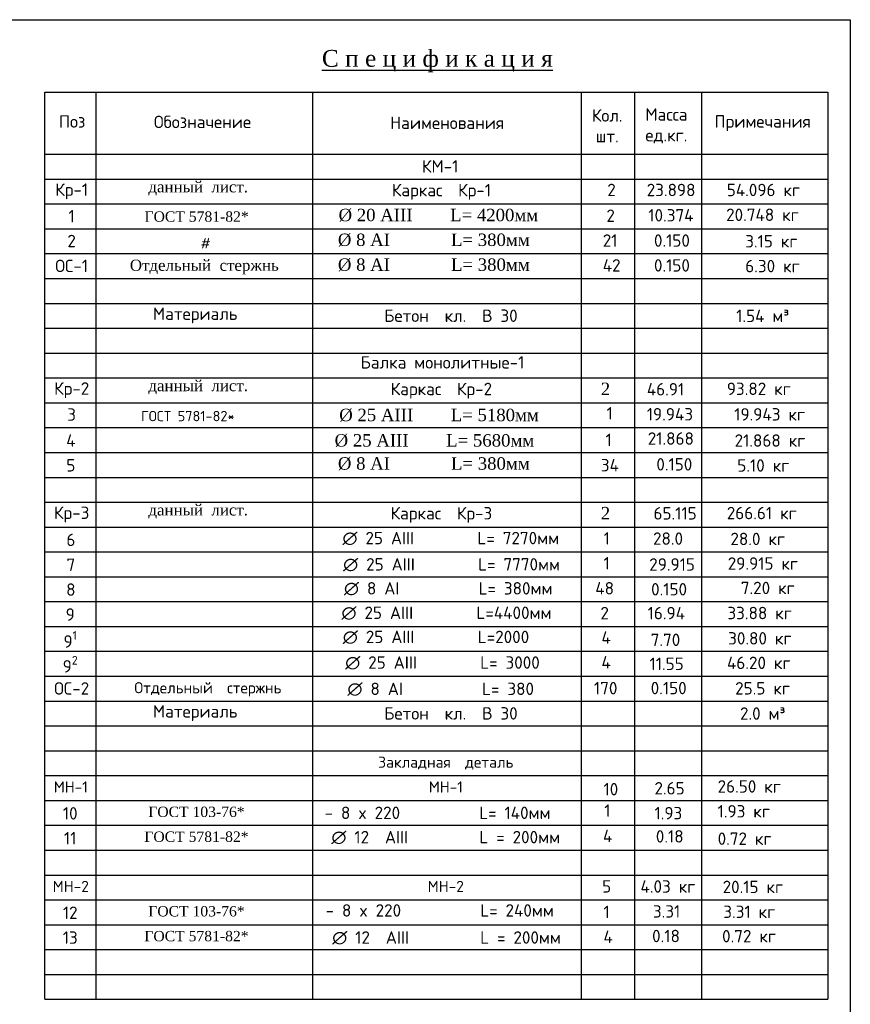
# Model space of a CAD drawing. Header units: millimetres. Extents: x -3143211 to -2549809, y 1060331 to 1341741.
# Tile 93 of 141: x -3077846 to -3057797, y 1220441 to 1244210. Entities that reach past the tile are written whole.
import ezdxf

# ---------------------------------------------------------------- set-up
doc = ezdxf.new("R2010")
doc.units = ezdxf.units.MM
doc.styles.get("Standard").update_dxf_attribs({"font": 'isocpeui.ttf'})

msp = doc.modelspace()

# ---------------------------------------------------------------- linework, layer by layer
at = {"color": 0}
for p, q in [((-3114696.73173, 1244210.4256), (-3057796.73173, 1244210.4256)), ((-3057796.73173, 1244210.4256), (-3057796.73173, 1203299.42962))]:
    msp.add_line(p, q, dxfattribs=at)
at = {"color": 7}
for p, q in [((-3077238.52399, 1220562.20401), (-3077238.52399, 1242462.20401)), ((-3077238.52399, 1242462.20401), (-3058336.25683, 1242462.20401)), ((-3076005.37929, 1242462.20401), (-3076005.37929, 1220562.20401)), ((-3070777.36269, 1242462.20401), (-3070777.36269, 1220562.20401)), ((-3064292.47689, 1242449.86626), (-3064292.47689, 1220562.20401)), ((-3063005.92089, 1242449.86626), (-3063005.92089, 1220562.20401)), ((-3061384.86064, 1242449.86626), (-3061384.86064, 1220562.20401)), ((-3058336.25683, 1242462.20401), (-3058336.25683, 1220562.20401)), ((-3077238.52399, 1240962.20401), (-3058336.25683, 1240962.20401)), ((-3077238.52399, 1240362.20401), (-3058336.25683, 1240362.20401)), ((-3077238.52399, 1239762.20401), (-3058336.25683, 1239762.20401)), ((-3077238.52399, 1239162.20401), (-3058336.25683, 1239162.20401)), ((-3077238.52399, 1238562.20401), (-3058336.25683, 1238562.20401)), ((-3077238.52399, 1237962.20401), (-3058336.25683, 1237962.20401)), ((-3077238.52399, 1237362.20401), (-3058336.25683, 1237362.20401)), ((-3077238.52399, 1236762.20401), (-3058336.25683, 1236762.20401)), ((-3077238.52399, 1236162.20401), (-3058336.25683, 1236162.20401)), ((-3077238.52399, 1235562.20401), (-3058336.25683, 1235562.20401)), ((-3077238.52399, 1234962.20401), (-3058336.25683, 1234962.20401)), ((-3077238.52399, 1234362.20401), (-3058336.25683, 1234362.20401)), ((-3077238.52399, 1233762.20401), (-3058336.25683, 1233762.20401)), ((-3077238.52399, 1233162.20401), (-3058336.25683, 1233162.20401)), ((-3077238.52399, 1232562.20401), (-3058336.25683, 1232562.20401)), ((-3077238.52399, 1231962.20401), (-3058336.25683, 1231962.20401)), ((-3077238.52399, 1231362.20401), (-3058336.25683, 1231362.20401)), ((-3077238.52399, 1230762.20401), (-3058336.25683, 1230762.20401)), ((-3077238.52399, 1230162.20401), (-3058336.25683, 1230162.20401)), ((-3077238.52399, 1229562.20401), (-3058336.25683, 1229562.20401)), ((-3077238.52399, 1228962.20401), (-3058336.25683, 1228962.20401)), ((-3077238.52399, 1228362.20401), (-3058336.25683, 1228362.20401)), ((-3077238.52399, 1227762.20401), (-3058336.25683, 1227762.20401)), ((-3077238.52399, 1227162.20401), (-3058336.25683, 1227162.20401)), ((-3077238.52399, 1226562.20401), (-3058336.25683, 1226562.20401)), ((-3077238.52399, 1225962.20401), (-3058336.25683, 1225962.20401)), ((-3077238.52399, 1225362.20401), (-3058336.25683, 1225362.20401)), ((-3077238.52399, 1224762.20401), (-3058336.25683, 1224762.20401)), ((-3077238.52399, 1224162.20401), (-3058336.25683, 1224162.20401)), ((-3077238.52399, 1223562.20401), (-3058336.25683, 1223562.20401)), ((-3077238.52399, 1222962.20401), (-3058336.25683, 1222962.20401)), ((-3077238.52399, 1222362.20401), (-3058336.25683, 1222362.20401)), ((-3077238.52399, 1221762.20401), (-3058336.25683, 1221762.20401)), ((-3077238.52399, 1221162.20401), (-3058336.25683, 1221162.20401)), ((-3077238.52399, 1220562.20401), (-3058336.25683, 1220562.20401))]:
    msp.add_line(p, q, dxfattribs=at)

# ---------------------------------------------------------------- texts
for s, insert, char_height, attachment_point in [('\\pt2.7702;{\\fTimes New Roman|b0|i0|c204|p18;\\LС п е ц и ф и к а ц и я}', (-3067765.53382, 1243479.66713), 405, 2), ('{\\fISOCPEUR|b0|i0|c204|p34;Кол.\\Pшт.}', (-3063665.26207, 1241648.48565), 300, 5), ('{\\fISOCPEUR|b0|i0|c204|p34;Масса\\Pед.кг.}', (-3062235.95362, 1241648.48565), 300, 5), ('{\\fISOCPEUR|b0|i0|c204|p34;Поз}', (-3076580.26446, 1241753.21368), 300, 5), ('{\\fISOCPEUR|b0|i0|c204|p34;Обозначение}', (-3073433.28461, 1241742.82152), 300, 5), ('{\\fISOCPEUR|b0|i0|c204|p34;Наименования}', (-3067529.53548, 1241720.21727), 300, 5), ('{\\fISOCPEUR|b0|i0|c204|p34;Примечания}', (-3059912.19632, 1241713.03543), 300, 5), ('{\\fISOCPEUR|b0|i0|c204|p34;1}', (-3076593.57012, 1239464.69374), 300, 5), ('{\\fISOCPEUR|b0|i0|c204|p34;2}', (-3076593.57012, 1238867.94179), 300, 5), ('#', (-3073391.9332, 1238812.51605), 250, 5), ('{\\fISOCPEUR|b0|i0|c204|p34;ОС-1}', (-3076591.92667, 1238266.65657), 300, 5), ('{\\fTimes New Roman|b0|i0|c204|p18;Отдельный  стержнь}', (-3073389.86827, 1238239.08203), 270, 5), ('{\\fISOCPEUR|b0|i0|c204|p34;3}', (-3076593.57012, 1234678.24877), 300, 5), ('{\\fISOCPEUR|b0|i0|c204|p34;4}', (-3076611.36298, 1234053.10748), 300, 5), ('{\\fISOCPEUR|b0|i0|c204|p34;5}', (-3076611.36298, 1233453.10748), 300, 5), ('{\\fISOCPEUR|b0|i0|c204|p34;6}', (-3076611.36298, 1231653.10748), 300, 5), ('{\\fISOCPEUR|b0|i0|c204|p34;7}', (-3076611.36298, 1231053.10748), 300, 5), ('{\\fISOCPEUR|b0|i0|c204|p34;8}', (-3076611.36298, 1230453.10748), 300, 5), ('{\\fISOCPEUR|b0|i0|c204|p34;9}', (-3076626.89485, 1229851.15659), 300, 5), ('\\A1;{\\fISOCPEUR|b0|i0|c204|p34;9\\H0.7x;\\S1^ ;}', (-3076626.89485, 1229251.15659), 300, 5), ('\\A1;{\\fISOCPEUR|b0|i0|c204|p34;9\\H0.7x;\\S2^ ;}', (-3076626.89485, 1228651.15659), 300, 5), ('{\\fISOCPEUR|b0|i0|c204|p34;ОС\\fISOCPEUR|b0|i0|c238|p34;-\\fISOCPEUR|b0|i0|c204|p34;2}', (-3076591.92667, 1228066.65657), 300, 5), ('\\pt1.8468;{\\fISOCPEUR|b0|i0|c204|p34;Закладная  деталь}', (-3067560.5724, 1226422.21647), 270, 2), ('\\pt1.8468;{\\fISOCPEUR|b0|i0|c204|p34;МН-1 }', (-3076612.45771, 1225822.21647), 270, 2), ('\\pt1.8468;{\\fISOCPEUR|b0|i0|c204|p34;МН\\fISOCPEUR|b0|i0|c238|p34;-1\\fISOCPEUR|b0|i0|c204|p34; }', (-3067560.5724, 1225822.21647), 270, 2), ('{\\fISOCPEUR|b0|i0|c204|p34;10}', (-3076626.89485, 1225051.15659), 300, 5), ('{\\fISOCPEUR|b0|i0|c204|p34;11}', (-3076626.89485, 1224451.15659), 300, 5), ('\\pt1.8468;{\\fISOCPEUR|b0|i0|c204|p34;МН-2}', (-3076612.45771, 1223422.21647), 270, 2), ('\\pt1.8468;{\\fISOCPEUR|b0|i0|c204|p34;МН\\fISOCPEUR|b0|i0|c238|p34;-\\fISOCPEUR|b0|i0|c204|p34;2 }', (-3067560.5724, 1223422.21647), 270, 2), ('{\\fISOCPEUR|b0|i0|c204|p34;12}', (-3076626.89485, 1222651.15659), 300, 5), ('{\\fISOCPEUR|b0|i0|c204|p34;13}', (-3076626.89485, 1222051.15659), 300, 5)]:
    msp.add_mtext(s, dxfattribs=dict(at, insert=insert, char_height=char_height, attachment_point=attachment_point))
at = {"attachment_point": 5}
for s, insert, char_height in [('{\\fISOCPEUR|b0|i0|c204|p34;КМ-1}', (-3067697.13759, 1240669.68331), 300), ('{\\fTimes New Roman|b0|i0|c204|p18;данный  лист.\\fTimes New Roman|b0|i0|c238|p18;                        }', (-3073537.94372, 1240137.17917), 270), ('{\\fISOCPEUR|b0|i0|c204|p34;Кр\\fISOCPEUR|b0|i0|c238|p34;-\\fISOCPEUR|b0|i0|c204|p34;1}', (-3076591.92667, 1240066.65657), 300), ('{\\fISOCPEUR|b0|i0|c204|p34;Бетон  кл\\fISOCPEUR|b0|i0|c238|p34;.  \\fISOCPEUR|b0|i0|c204|p34;В 30}', (-3067435.94087, 1237063.73141), 300), ('{\\fISOCPEUR|b0|i0|c204|p34;1.54\\fISOCPEUR|b0|i0|c238|p34; \\fISOCPEUR|b0|i0|c204|p34;м\\fISOCPEUR|b0|i0|c238|p34;³}', (-3059910.21372, 1237060.37735), 300), ('{\\fISOCPEUR|b0|i0|c204|p34;Балка монолитные\\fISOCPEUR|b0|i0|c238|p34;-1}', (-3067641.48289, 1235937.66303), 300), ('{\\fISOCPEUR|b0|i0|c204|p34;Кр\\fISOCPEUR|b0|i0|c238|p34;-\\fISOCPEUR|b0|i0|c204|p34;2}', (-3076591.92667, 1235266.65657), 300), ('{\\fTimes New Roman|b0|i0|c204|p18;данный  лист.\\fTimes New Roman|b0|i0|c238|p18;                        }', (-3073537.94372, 1235337.17917), 270), ('{\\fISOCPEUR|b0|i0|c204|p34;Каркас  Кр\\fISOCPEUR|b0|i0|c238|p34;-\\fISOCPEUR|b0|i0|c204|p34;2\\fISOCPEUR|b0|i0|c238|p34;       \\fTimes New Roman|b0|i0|c238|p18;                  }', (-3067667.69281, 1235254.96436), 300), ('{\\fTimes New Roman|b0|i0|c238|p18;2       }', (-3063705.86224, 1235298.42498), 300), ('{\\fTimes New Roman|b0|i0|c204|p18;данный  лист.\\fTimes New Roman|b0|i0|c238|p18;                        }', (-3073537.94372, 1232337.17917), 270), ('{\\fTimes New Roman|b0|i0|c238|p18;2       }', (-3063705.86224, 1232298.42498), 300), ('{\\fISOCPEUR|b0|i0|c204|p34;Кр\\fISOCPEUR|b0|i0|c238|p34;-\\fISOCPEUR|b0|i0|c204|p34;3}', (-3076591.92667, 1232266.65657), 300), ('{\\fISOCPEUR|b0|i0|c204|p34;Каркас  Кр\\fISOCPEUR|b0|i0|c238|p34;-\\fISOCPEUR|b0|i0|c204|p34;3\\fISOCPEUR|b0|i0|c238|p34;       \\fTimes New Roman|b0|i0|c238|p18;                  }', (-3067667.69281, 1232254.96436), 300), ('{\\fISOCPEUR|b0|i0|c204|p34;Бетон  кл\\fISOCPEUR|b0|i0|c238|p34;.  \\fISOCPEUR|b0|i0|c204|p34;В 30}', (-3067435.94087, 1227463.73141), 300), ('{\\fISOCPEUR|b0|i0|c204|p34;2.0\\fISOCPEUR|b0|i0|c238|p34; \\fISOCPEUR|b0|i0|c204|p34;м\\fISOCPEUR|b0|i0|c238|p34;³}', (-3059910.21372, 1227460.37735), 300)]:
    msp.add_mtext(s, dxfattribs=dict(at, insert=insert, char_height=char_height))
for s, insert, char_height, width, attachment_point in [('{\\fISOCPEUR|b0|i0|c204|p34;Каркас  Кр-1\\fISOCPEUR|b0|i0|c238|p34;        \\fTimes New Roman|b0|i0|c238|p18;                }', (-3067667.69281, 1240054.96436), 300, 4122.4453232, 5), ('{\\fISOCPEUR|b0|i0|c204|p34;2       }', (-3063663.08063, 1240250.34922), 300, 183, 1), ('{\\fISOCPEUR|b0|i0|c204|p34;23.898}', (-3062711.89024, 1240249.86241), 300, 934.7386364, 1), ('{\\fISOCPEUR|b0|i0|c204|p34;54.096 кг}', (-3060778.40387, 1240249.86241), 300, 2060.7364505, 1), ('{\\fISOCPEUR|b0|i0|c204|p34;2         }', (-3063684.05032, 1239628.75994), 300, 183, 1), ('{\\fISOCPEUR|b0|i0|c204|p34;10.374 }', (-3062672.07778, 1239638.02047), 300, 1099.1590909, 1), ('{\\fISOCPEUR|b0|i0|c204|p34;20.748 кг}', (-3060794.68789, 1239650.73216), 300, 1900.0227273, 1), ('{\\fISOCPEUR|b0|i0|c204|p34;21 }', (-3063772.18288, 1239029.03852), 300, 420.5, 1), ('{\\fISOCPEUR|b0|i0|c204|p34;0.150  }', (-3062536.72853, 1239028.88806), 300, 813, 1), ('{\\fISOCPEUR|b0|i0|c204|p34;3.15 кг}', (-3060333.24029, 1239012.04904), 300, 1387.0631314, 1), ('{\\fISOCPEUR|b0|i0|c204|p34;42}', (-3063772.18288, 1238429.03852), 300, 420.5, 1), ('{\\fISOCPEUR|b0|i0|c204|p34;0.150  }', (-3062536.72853, 1238428.88806), 300, 813, 1), ('{\\fISOCPEUR|b0|i0|c204|p34;6.30 кг}', (-3060333.24029, 1238412.04904), 300, 1387.0631314, 1), ('{\\fISOCPEUR|b0|i0|c204|p34;Материаль}', (-3074631.59099, 1237261.97673), 300, 2199.0340909, 1), (' {\\fISOCPEUR|b0|i0|c204|p34;46.91}', (-3062898.89184, 1235438.83143), 300, 1221.1022727, 1), ('{\\fISOCPEUR|b0|i0|c204|p34;93.82 кг}', (-3060778.40387, 1235449.86241), 300, 2060.7364505, 1), ('{\\fISOCPEUR|b0|i0|c204|p34;1}', (-3063678.71097, 1234859.59325), 300, 114.3068182, 1), ('{\\fISOCPEUR|b0|i0|c204|p34;19.943  }', (-3062709.79315, 1234835.79007), 300, 870.7840909, 1), ('{\\fISOCPEUR|b0|i0|c204|p34;19.943 кг}', (-3060598.82967, 1234832.63208), 300, 1855.8169265, 1), ('{\\fISOCPEUR|b0|i0|c204|p34;1 }', (-3063703.22591, 1234216.7788), 300, 203, 1), ('{\\fISOCPEUR|b0|i0|c204|p34;21.868 }', (-3062685.83649, 1234249.13401), 300, 955.2613636, 1), ('{\\fISOCPEUR|b0|i0|c204|p34;21.868 кг}', (-3060589.40589, 1234201.23918), 300, 1856.1812512, 1), ('{\\fISOCPEUR|b0|i0|c204|p34;0.150}', (-3062479.01328, 1233626.50157), 300, 715.5, 1), ('{\\fISOCPEUR|b0|i0|c204|p34;34}', (-3063818.71843, 1233606.25215), 300, 457.5454545, 1), ('{\\fISOCPEUR|b0|i0|c204|p34;5.10 кг}', (-3060524.68246, 1233598.81299), 300, 1530.7557131, 1), ('{\\fISOCPEUR|b0|i0|c204|p34;65.115}', (-3062547.5151, 1232443.01187), 300, 1221.1022727, 1), ('{\\fISOCPEUR|b0|i0|c204|p34;266.61 кг}', (-3060778.40387, 1232449.86241), 300, 2060.7364505, 1), ('{\\fISOCPEUR|b0|i0|c204|p34;∅ 25 АIII        L= 7270мм}', (-3070055.9206, 1231846.1255), 300, 5267.5580216, 1), ('{\\fISOCPEUR|b0|i0|c204|p34;1}', (-3063751.07005, 1231839.37674), 300, 783.2045455, 1), ('{\\fISOCPEUR|b0|i0|c204|p34;28.0  } ', (-3062559.23226, 1231833.86457), 300, 783.2045455, 1), ('{\\fISOCPEUR|b0|i0|c204|p34;28.0 кг}', (-3060691.05859, 1231825.34514), 300, 1427.0454545, 1), ('{\\fISOCPEUR|b0|i0|c204|p34;∅ 25 АIII        L= 7770мм}', (-3070039.30852, 1231212.20103), 300, 5208.5997917, 1), ('{\\fISOCPEUR|b0|i0|c204|p34;1}', (-3063751.07005, 1231239.37674), 300, 783.2045455, 1), ('{\\fISOCPEUR|b0|i0|c204|p34;29.915   }', (-3062650.41145, 1231209.53358), 300, 955.5, 1), ('{\\fISOCPEUR|b0|i0|c204|p34;29.915 кг}', (-3060755.08896, 1231231.92144), 300, 2022.454792, 1), ('{\\fISOCPEUR|b0|i0|c204|p34;∅ 8 АI          L= 380мм}', (-3070020.51465, 1230632.8276), 300, 5128.5340909, 1), ('{\\fISOCPEUR|b0|i0|c204|p34;0.150     }', (-3062605.12604, 1230610.86313), 300, 685.3636364, 1), ('{\\fISOCPEUR|b0|i0|c204|p34;7.20 кг}', (-3060440.33372, 1230642.4975), 300, 1498.9180314, 1), ('{\\fISOCPEUR|b0|i0|c204|p34;∅ 25 АIII        L=4400мм}', (-3070079.61364, 1230043.11365), 300, 5119.1318225, 1), ('{\\fISOCPEUR|b0|i0|c204|p34;16.94      }', (-3062688.41431, 1230034.40487), 300, 873, 1), ('{\\fISOCPEUR|b0|i0|c204|p34;33.88 кг}', (-3060764.21332, 1230036.62848), 300, 1639.1931818, 1), ('{\\fISOCPEUR|b0|i0|c204|p34;∅ 25 АIII        L=2000}', (-3070047.66228, 1229460.12422), 300, 4606.875, 1), ('{\\fISOCPEUR|b0|i0|c204|p34;4}', (-3063804.32033, 1229446.29246), 300, 194.4886364, 1), ('{\\fISOCPEUR|b0|i0|c204|p34;7.70 }', (-3062615.46237, 1229389.62232), 300, 703.0227273, 1), ('{\\fISOCPEUR|b0|i0|c204|p34;30.80 кг}', (-3060745.28465, 1229426.18389), 300, 1639.1931818, 1), ('{\\fISOCPEUR|b0|i0|c204|p34;∅ 25 АIII        L= 3000}', (-3069989.953, 1228841.56991), 300, 4802.5568182, 1), ('{\\fISOCPEUR|b0|i0|c204|p34;4}', (-3063804.32033, 1228846.29246), 300, 194.4886364, 1), ('{\\fISOCPEUR|b0|i0|c204|p34;11.55}', (-3062643.30664, 1228810.57185), 300, 1057.0909091, 1), ('{\\fISOCPEUR|b0|i0|c204|p34;46.20 кг}', (-3060773.32455, 1228834.27278), 300, 1654.7045455, 1), ('{\\fISOCPEUR|b0|i0|c204|p34;Отдельный  стержнь}', (-3075078.72401, 1228218.88578), 270, 3512.7, 1), ('{\\fISOCPEUR|b0|i0|c204|p34;∅ 8 АI          L= 380}', (-3069935.67206, 1228207.0803), 300, 5128.5340909, 1), ('{\\fISOCPEUR|b0|i0|c204|p34;170 }', (-3063983.98398, 1228222.96082), 300, 545.5227273, 1), ('{\\fISOCPEUR|b0|i0|c204|p34;0.150   }', (-3062614.69296, 1228225.32806), 300, 685.3636364, 1), ('{\\fISOCPEUR|b0|i0|c204|p34;25.5 кг}', (-3060576.57882, 1228219.52154), 300, 1410.8181818, 1), ('{\\fISOCPEUR|b0|i0|c204|p34;Материаль}', (-3074631.59099, 1227661.97673), 300, 2199.0340909, 1), ('{\\fISOCPEUR|b0|i0|c204|p34;10       }', (-3063754.28725, 1225784.6887), 300, 333, 1), ('{\\fISOCPEUR|b0|i0|c204|p34;2.65}', (-3062524.08636, 1225806.07618), 300, 654.3409091, 1), ('{\\fISOCPEUR|b0|i0|c204|p34;26.50 кг}', (-3061000.08918, 1225850.33678), 300, 1808.3308822, 1), ('{\\fISOCPEUR|b0|i0|c204|p34;- 8 x 220          L= 140мм}', (-3070487.03082, 1225213.93631), 300, 5430.4791153, 1), ('{\\fISOCPEUR|b0|i0|c204|p34;1}', (-3063734.78123, 1225267.20556), 300, 114.3068182, 1), ('{\\fISOCPEUR|b0|i0|c204|p34;1.93 }', (-3062524.08636, 1225206.07618), 300, 654.3409091, 1), ('{\\fISOCPEUR|b0|i0|c204|p34;1.93 кг}', (-3061000.08918, 1225250.33678), 300, 1287.2045455, 1), ('{\\fISOCPEUR|b0|i0|c204|p34;∅ 12  АIII         L = 200мм}', (-3070323.38758, 1224627.03004), 300, 5352.1926049, 1), ('{\\fISOCPEUR|b0|i0|c204|p34;4}', (-3063766.88529, 1224655.5853), 300, 194.4886364, 1), ('{\\fISOCPEUR|b0|i0|c204|p34;0.18}', (-3062491.13774, 1224645.0229), 300, 687.5113636, 1), ('{\\fISOCPEUR|b0|i0|c204|p34;0.72 кг}', (-3060999.15992, 1224589.62728), 300, 1385.5227273, 1), ('{\\fISOCPEUR|b0|i0|c204|p34;5}', (-3063787.37066, 1223437.07451), 300, 221.4545455, 1), ('{\\fISOCPEUR|b0|i0|c204|p34; 4.03 кг}', (-3063052.01451, 1223435.08846), 300, 1599.5909091, 1), ('{\\fISOCPEUR|b0|i0|c204|p34;20.15 кг}', (-3060878.55695, 1223425.50632), 300, 1890.9481881, 1), ('{\\fISOCPEUR|b0|i0|c204|p34;- 8 x 220  }       {\\fISOCPEUR|b0|i0|c204|p34; L= 240мм }', (-3070462.83438, 1222857.4278), 300, 5729.9806474, 1), ('{\\fISOCPEUR|b0|i0|c204|p34;1}', (-3063755.10796, 1222821.08667), 300, 114.3068182, 1), ('{\\fISOCPEUR|b0|i0|c204|p34;3.31}', (-3062562.21924, 1222833.27176), 300, 727.125, 1), ('{\\fISOCPEUR|b0|i0|c204|p34;3.31 кг}', (-3060863.06989, 1222824.70853), 300, 1345.4318182, 1), ('{\\fISOCPEUR|b0|i0|c204|p34;4}', (-3063755.10796, 1222221.08667), 300, 114.3068182, 1), ('{\\fISOCPEUR|b0|i0|c204|p34;0.18}', (-3062580.7638, 1222240.10539), 300, 687.5113636, 1), ('{\\fISOCPEUR|b0|i0|c204|p34;0.72 кг}', (-3060891.68596, 1222235.80274), 300, 1382.3181818, 1), ('{\\fISOCPEUR|b0|i0|c204|p34;∅ 12  АIII         L = 200мм}', (-3070302.86642, 1222204.07768), 300, 5432.0739983, 1)]:
    msp.add_mtext(s, dxfattribs=dict(insert=insert, char_height=char_height, width=width, attachment_point=attachment_point))
at = {"color": 7, "attachment_point": 5}
for s, insert, char_height, width in [('{\\fTimes New Roman|b0|i0|c204|p18;ГОСТ 5781-82*}', (-3073575.02159, 1239456.1235), 250, 4186.7404327), ('{\\fTimes New Roman|b0|i0|c238|p18;%%C 20 \\fTimes New Roman|b0|i0|c204|p18;А\\fTimes New Roman|b0|i0|c238|p18;III        L= \\fTimes New Roman|b0|i0|c204|p18;42\\fTimes New Roman|b0|i0|c238|p18;00\\fTimes New Roman|b0|i0|c204|p18;мм\\fTimes New Roman|b0|i0|c238|p18;             \\fTimes New Roman|b0|i0|c204|p18;   \\fTimes New Roman|b0|i0|c238|p18; }', (-3067740.69582, 1239489.30217), 300, 5099.9631585), ('{\\fTimes New Roman|b0|i0|c238|p18;%%C 8 \\fTimes New Roman|b0|i0|c204|p18;А\\fTimes New Roman|b0|i0|c238|p18;I             L= 380\\fTimes New Roman|b0|i0|c204|p18;мм\\fTimes New Roman|b0|i0|c238|p18;            }', (-3067851.49974, 1238891.27159), 300, 5075.1692518), ('{\\fTimes New Roman|b0|i0|c238|p18;%%C 8 \\fTimes New Roman|b0|i0|c204|p18;А\\fTimes New Roman|b0|i0|c238|p18;I             L= 380\\fTimes New Roman|b0|i0|c204|p18;мм\\fTimes New Roman|b0|i0|c238|p18;            }', (-3067851.49974, 1238291.27159), 300, 5075.1692518), ('{\\fTimes New Roman|b0|i0|c238|p18;%%C 25 \\fTimes New Roman|b0|i0|c204|p18;А\\fTimes New Roman|b0|i0|c238|p18;III        L= \\fTimes New Roman|b0|i0|c186|p18;518\\fTimes New Roman|b0|i0|c238|p18;0\\fTimes New Roman|b0|i0|c204|p18;мм\\fTimes New Roman|b0|i0|c238|p18;                 \\fTimes New Roman|b0|i0|c186|p18; \\fTimes New Roman|b0|i0|c238|p18;   \\fTimes New Roman|b0|i0|c186|p18;   \\fTimes New Roman|b0|i0|c238|p18;  \\fTimes New Roman|b0|i0|c186|p18; \\fTimes New Roman|b0|i0|c238|p18;   }', (-3067724.90675, 1234662.18932), 300, 5587.0601291), ('{\\fISOCPEUR|b0|i0|c204|p34;ГОСТ 5781-82*}', (-3073789.45322, 1234641.47281), 250, 4186.7404327), ('{\\fTimes New Roman|b0|i0|c238|p18;%%C 25 \\fTimes New Roman|b0|i0|c204|p18;А\\fTimes New Roman|b0|i0|c238|p18;III        L= 5\\fTimes New Roman|b0|i0|c186|p18;6\\fTimes New Roman|b0|i0|c238|p18;80\\fTimes New Roman|b0|i0|c204|p18;мм\\fTimes New Roman|b0|i0|c238|p18;                         }', (-3067835.78162, 1234049.0045), 300, 6763.4902668), ('{\\fTimes New Roman|b0|i0|c238|p18;%%C 8 \\fTimes New Roman|b0|i0|c204|p18;А\\fTimes New Roman|b0|i0|c238|p18;I             L= 380\\fTimes New Roman|b0|i0|c204|p18;мм\\fTimes New Roman|b0|i0|c238|p18;            }', (-3067851.49974, 1233491.27159), 300, 5075.1692518), ('{\\fISOCPEUR|b0|i0|c204|p34;48\\fISOCPEUR|b0|i0|c238|p34; \\fTimes New Roman|b0|i0|c238|p18;          }', (-3063726.64339, 1230484.72674), 300, 448.2272727), ('{\\fISOCPEUR|b0|i0|c204|p34;2}', (-3063726.64339, 1229884.72674), 300, 448.2272727), ('{\\fTimes New Roman|b0|i0|c204|p18;ГОСТ \\fTimes New Roman|b0|i0|c238|p18;103-76\\fTimes New Roman|b0|i0|c204|p18;*}', (-3073579.47105, 1225085.90314), 250, 4186.7404327), ('{\\fTimes New Roman|b0|i0|c204|p18;ГОСТ 5781-82*}', (-3073579.47105, 1224485.90314), 250, 4186.7404327), ('{\\fTimes New Roman|b0|i0|c204|p18;ГОСТ \\fTimes New Roman|b0|i0|c238|p18;103-76\\fTimes New Roman|b0|i0|c204|p18;*}', (-3073579.47105, 1222685.90314), 250, 4186.7404327), ('{\\fTimes New Roman|b0|i0|c204|p18;ГОСТ 5781-82*}', (-3073579.47105, 1222085.90314), 250, 4186.7404327)]:
    msp.add_mtext(s, dxfattribs=dict(at, insert=insert, char_height=char_height, width=width))

doc.saveas('drawing.dxf')
